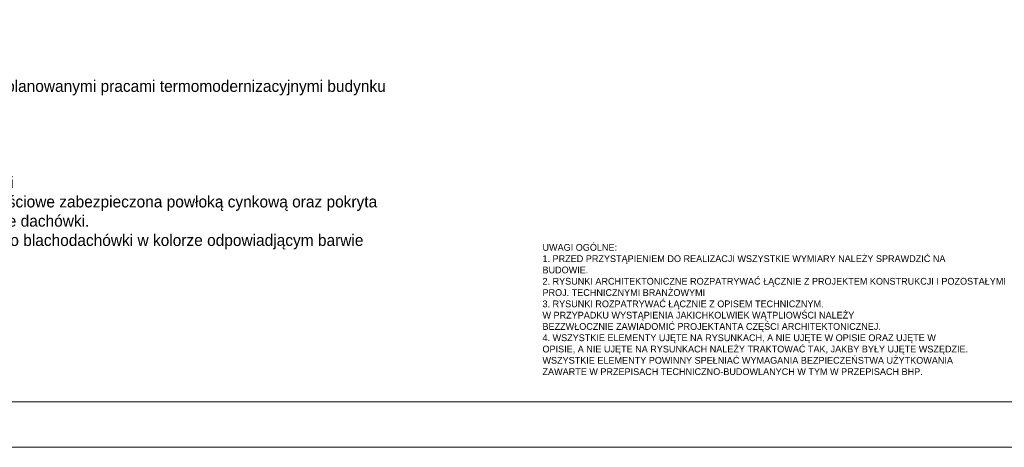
# Model space of a CAD drawing. Header units: millimetres. Extents: x -587 to 358276, y -26688 to 221215.
# Tile 223 of 256: x 14872 to 16405, y 5178 to 5844. Entities that reach past the tile are written whole.
import ezdxf

# ---------------------------------------------------------------- set-up
doc = ezdxf.new("R2010")
doc.units = ezdxf.units.MM
doc.header["$MEASUREMENT"] = 0
for name, color, linetype, lineweight in [('A_wymiarowanie', 176, 'Continuous', 9), ('Nowe_820-G Rysunki Obrazki_Nr_pióra__23', 7, 'Continuous', 15), ('wymiarowanie', 176, 'Continuous', 9)]:
    doc.layers.add(name, color=color, linetype=linetype, lineweight=lineweight)
doc.styles.add('styl1', font='arial.ttf', dxfattribs={"height": 15})

msp = doc.modelspace()

# ---------------------------------------------------------------- linework, layer by layer
at = {"layer": 'Nowe_820-G Rysunki Obrazki_Nr_pióra__23', "color": 7, "linetype": 'Continuous', "lineweight": 15}
msp.add_lwpolyline([(13055.23, 5249.28), (17155.64, 5249.28)], dxfattribs=at)
at = {"layer": 'wymiarowanie'}
msp.add_lwpolyline([(13000.35, 8148.27), (13000.35, 5178.27), (17200.35, 5178.27), (17200.35, 8148.27), (13000.35, 8148.27)], dxfattribs=at)

# ---------------------------------------------------------------- texts
at = {"color": 7, "insert": (15686.3, 5405.09), "char_height": 14.64968, "width": 728.7393, "attachment_point": 4}
msp.add_mtext('{\\fCentury Gothic|b0|i1|c238|p34;\\P\\pxsm1,ql;\\fCentury Gothic|b0|i0|c238|p34;\\H0.720588x;\\C256;UWAGI OGÓLNE:\\P1. PRZED PRZYSTĄPIENIEM DO REALIZACJI WSZYSTKIE WYMIARY NALEŻY SPRAWDZIĆ NA\\PBUDOWIE.\\P2. RYSUNKI ARCHITEKTONICZNE ROZPATRYWAĆ ŁĄCZNIE Z PROJEKTEM KONSTRUKCJI I POZOSTAŁYMI PROJ. TECHNICZNYMI BRANŻOWYMI\\P3. \\C7;RYSUNKI ROZPATRYWAĆ ŁĄCZNIE Z OPISEM TECHNICZNYM.\\P\\ps*1,q*;W PRZYPADKU WYSTĄPIENIA JAKICHKOLWIEK WĄTPLIOWŚCI NALEŻY \\PBEZZWŁOCZNIE ZAWIADOMIĆ PROJEKTANTA CZĘŚCI ARCHITEKTONICZNEJ.\\P\\psm1,ql;\\C256;4. WSZYSTKIE ELEMENTY UJĘTE NA RYSUNKACH, A NIE UJĘTE W OPISIE ORAZ UJĘTE W\\POPISIE, A NIE UJĘTE NA RYSUNKACH NALEŻY TRAKTOWAĆ TAK, JAKBY BYŁY UJĘTE WSZĘDZIE.\\PWSZYSTKIE ELEMENTY POWINNY SPEŁNIAĆ WYMAGANIA BEZPIECZEŃSTWA UŻYTKOWANIA\\PZAWARTE W PRZEPISACH TECHNICZNO-BUDOWLANYCH W TYM W PRZEPISACH BHP.}', dxfattribs=at)
at = {"layer": 'A_wymiarowanie', "insert": (15458.48, 5840.06), "char_height": 18, "width": 1248.3823, "attachment_point": 3, "style": 'styl1'}
msp.add_mtext('\\pxql;{\\fCentury Gothic|b0|i0|c238|p34;\\P\\P\\P6. Przedłużenie linii istniejącego okapu o 20cm w związku z planowanymi pracami termomodernizacyjnymi budynku\\P7. Wymiana orynnowania i obróbek blacharskich\\P- Wymiana orynnowania oraz obróbek blacharskich \\P8. Montaż osprzętu kominiarskiego\\P- Montaż ław kominiarskich przy kominach \\PŁawa kominiarska o szerokości 250 mm i wskazanej długości \\PMateriał: Blacha stalowa spełniająca wymagania wytrzymałościowe zabezpieczona powłoką cynkową oraz pokryta farbą proszkową w kolorze w kolorze odpowiadającym barwie dachówki.\\P9. Montaż drabinek przeciwśniegowych o wysokości 15 cm do blachodachówki w kolorze odpowiadjącym barwie pokrycia dachu\\P10. Wymiana instalacji odgromowej }', dxfattribs=at)

doc.saveas('drawing.dxf')
